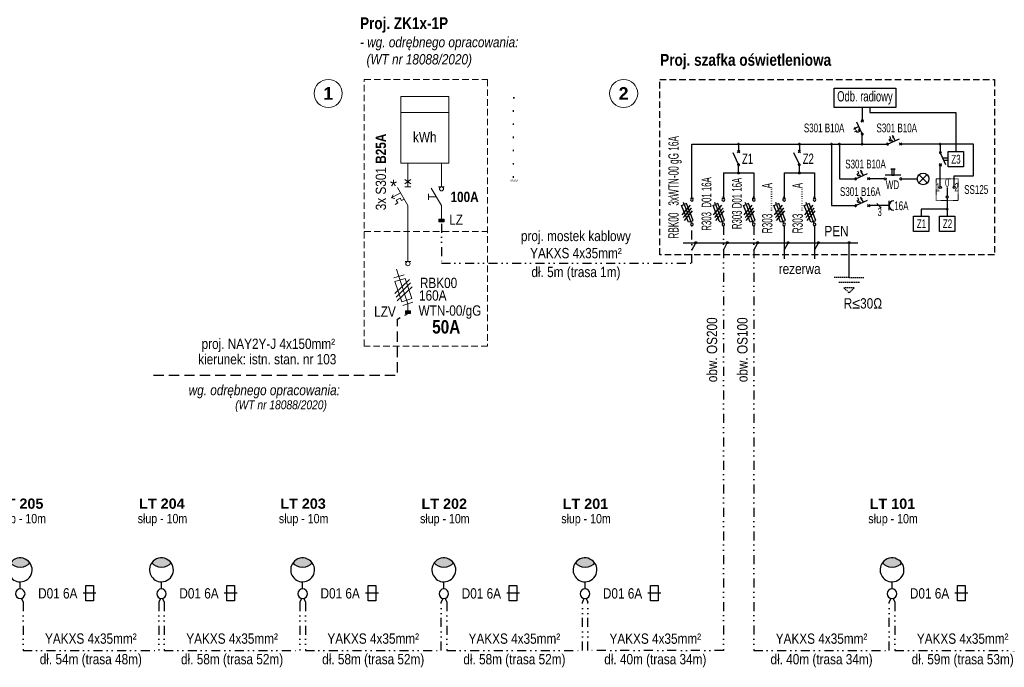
# Model space of a CAD drawing. Header units: metres. Extents: x 6498236 to 6498863, y 5963057 to 5963305.
# Tile 3 of 4: x 6498435 to 6498626, y 5963179 to 5963305. Entities that reach past the tile are written whole.
import ezdxf
from ezdxf.entities.mleader import LeaderData, LeaderLine
from ezdxf.enums import TextEntityAlignment as Align
from ezdxf.math import Vec2, Vec3

# ---------------------------------------------------------------- set-up
doc = ezdxf.new("R2010")
doc.units = ezdxf.units.M
doc.header["$MEASUREMENT"] = 0
doc.set_wipeout_variables(frame=1)
for name, pattern in [('DASHED', [19.05, 12.7, -6.35]), ('DIVIDE', [1.25, 0.5, -0.25, 0, -0.25, 0, -0.25]), ('HIDDEN', [0.375, 0.25, -0.125]), ('WRU', [1.5, 1, -0.5])]:
    doc.linetypes.add(name, pattern=pattern)
doc.layers.get('0').update_dxf_attribs({"color": 8, "linetype": 'CONTINUOUS', "lineweight": 13})
for name, color, linetype, lineweight in [('E_proj_opisy', 7, 'CONTINUOUS', 9), ('E_proj_ośw_latarnia 8650_obw. 100', 1, 'CONTINUOUS', 30), ('E_proj_ośw_latarnia 8650_obw. 200', 1, 'CONTINUOUS', 30), ('E_proj_urządzenia_obw. 100', 104, 'CONTINUOUS', 25), ('E_proj_urządzenia_obw. 200', 1, 'CONTINUOUS', 25), ('E_proj_urządzenia_wg. odr. oprac.', 104, 'CONTINUOUS', 20)]:
    doc.layers.add(name, color=color, linetype=linetype, lineweight=lineweight)
doc.styles.add('Andy', font='arial.ttf', dxfattribs={"height": 2})
doc.styles.add('Andy 14', font='arial.ttf', dxfattribs={"height": 2.8})
doc.styles.add('Andy B', font='arialbd.ttf', dxfattribs={"height": 1.8})
doc.styles.add('Narrow', font='ARIALN.TTF', dxfattribs={"height": 2})
doc.styles.add('Narrow B', font='ARIALNB.TTF', dxfattribs={"height": 2})
doc.styles.get("Standard").update_dxf_attribs({"font": 'simplex.shx'})

# ---------------------------------------------------------------- blocks, each defined once
blk = doc.blocks.new('oprawa drogi')
at = {"linetype": 'Continuous'}
blk.add_hatch(color=256, dxfattribs=at).paths.add_polyline_path([(1.86, 6.03, -0.499961), (-1.86, 6.03, -0.500018)])
for points in [[(0, 0.93, -1), (0, -0.93, -1), (0, 0.93), (0, 2.32, -1.618034), (1.86, 6.03, -0.618034), (0, 2.32)], [(-1.86, 6.03, 0.499961), (1.86, 6.03)]]:
    blk.add_lwpolyline(points, format="xyb", dxfattribs=at)
blk = doc.blocks.new('*U14')
at = {"lineweight": 0}
blk.add_wipeout([(-0.52, 1.93), (-0.62, 1.9), (-0.73, 1.86), (-0.81, 1.82), (-0.99, 1.73), (-1.12, 1.65), (-1.25, 1.56), (-1.38, 1.44), (-1.5, 1.32), (-1.61, 1.18), (-1.74, 0.97), (-1.83, 0.8), (-1.9, 0.63), (-1.94, 0.46), (-1.98, 0.24), (-2, 0), (-1.99, -0.21), (-1.92, -0.56), (-1.81, -0.85), (-1.66, -1.11), (-1.47, -1.36), (-1.28, -1.53), (-1.07, -1.68), (-0.85, -1.81), (-0.52, -1.93), (-0.3, -1.97), (0, -2), (0.32, -1.97), (0.68, -1.88), (0.97, -1.75), (1.23, -1.57), (1.41, -1.41), (1.61, -1.18), (1.81, -0.85), (1.93, -0.51), (1.99, -0.19), (1.99, 0.16), (1.92, 0.54), (1.86, 0.73), (1.74, 0.98), (1.57, 1.24), (1.35, 1.47), (1.15, 1.63), (0.91, 1.78), (0.68, 1.88), (0.42, 1.95), (0.32, 1.97), (0.19, 1.99), (0.09, 1.99), (-0.06, 2), (-0.17, 1.99), (-0.27, 1.98), (-0.32, 1.97)], dxfattribs=at)
at = {"linetype": 'Continuous'}
blk.add_circle((0, 0), 2, dxfattribs=at)
at = {"layer": 'E_proj_opisy', "style": 'Andy B'}
blk.add_attdef('NR', text='', height=1.8, dxfattribs=at).set_placement((0, 0), align=Align.MIDDLE_CENTER)

msp = doc.modelspace()

# ---------------------------------------------------------------- hatches: boundary and pattern name
at = {"layer": 'E_proj_urządzenia_wg. odr. oprac.'}
h = msp.add_hatch(color=256, dxfattribs=at)
h.dxf.hatch_style = 1
h.paths.add_polyline_path([(6498517.47, 5963265.96), (6498516.98, 5963265.96), (6498516.98, 5963265.47), (6498517.47, 5963265.47)])
h.paths.add_polyline_path([(6498516.98, 5963265.96), (6498516.49, 5963265.96), (6498516.49, 5963265.47), (6498516.98, 5963265.47)])
h = msp.add_hatch(color=256, dxfattribs=at)
h.dxf.hatch_style = 1
h.paths.add_polyline_path([(6498510.94, 5963248.13), (6498510.45, 5963248.13), (6498510.45, 5963247.64), (6498510.94, 5963247.64)])
h.paths.add_polyline_path([(6498510.45, 5963248.13), (6498509.95, 5963248.13), (6498509.95, 5963247.64), (6498510.45, 5963247.64)])

# ---------------------------------------------------------------- linework, layer by layer
at = {"layer": 'E_proj_urządzenia_obw. 100', "linetype": 'Continuous'}
for p, q in [((6498563.79, 5963266.86), (6498565.4, 5963268.72)), ((6498575.83, 5963266.86), (6498577.44, 5963268.72)), ((6498581.74, 5963266.86), (6498583.34, 5963268.72)), ((6498587.64, 5963266.85), (6498589.25, 5963268.72)), ((6498564.23, 5963265.75), (6498565.83, 5963267.61)), ((6498576.26, 5963265.75), (6498577.87, 5963267.61)), ((6498582.17, 5963265.75), (6498583.78, 5963267.61)), ((6498588.08, 5963265.74), (6498589.68, 5963267.61)), ((6498596.27, 5963254.66), (6498596.27, 5963261.41))]:
    msp.add_line(p, q, dxfattribs=at)
at = {"layer": 'E_proj_urządzenia_obw. 100', "linetype": 'HIDDEN'}
for p, q in [((6498596.27, 5963254.66), (6498593.27, 5963254.66)), ((6498598.27, 5963253.66), (6498594.27, 5963253.66)), ((6498596.27, 5963254.66), (6498599.27, 5963254.66)), ((6498595.27, 5963252.66), (6498596.27, 5963251.66)), ((6498597.27, 5963252.66), (6498595.27, 5963252.66)), ((6498596.27, 5963251.66), (6498597.27, 5963252.66))]:
    msp.add_line(p, q, dxfattribs=at)
at = {"layer": 'E_proj_urządzenia_obw. 100', "linetype": 'DIVIDE', "lineweight": 30, "ltscale": 3.5}
msp.add_line((6498604.41, 5963192.21), (6498604.09, 5963191.45), dxfattribs=at)
at = {"layer": 'E_proj_urządzenia_obw. 100', "linetype": 'Continuous', "ltscale": 0.1}
msp.add_line((6498619.34, 5963193.23), (6498616.84, 5963193.23), dxfattribs=at)
at = {"layer": 'E_proj_urządzenia_obw. 100', "linetype": 'DASHED', "ltscale": 0.1}
msp.add_lwpolyline([(6498559.43, 5963293.14), (6498624.53, 5963293.14), (6498624.53, 5963259.05), (6498559.43, 5963259.05)], close=True, dxfattribs=at)
at = {"layer": 'E_proj_urządzenia_obw. 100', "linetype": 'Continuous'}
msp.add_lwpolyline([(6498593.34, 5963291.5), (6498605.34, 5963291.5), (6498605.34, 5963287.74), (6498593.34, 5963287.74)], close=True, dxfattribs=at)
at = {"layer": 'E_proj_urządzenia_obw. 100', "flags": 128}
for points in [[(6498598.82, 5963287.74), (6498598.82, 5963285.09), (6498599.04, 5963285.3), (6498598.6, 5963284.88), (6498598.82, 5963285.09), (6498598.6, 5963285.3), (6498599.04, 5963284.88)], [(6498598.14, 5963284.04), (6498597.53, 5963283.7), (6498597.47, 5963283.79), (6498597.16, 5963283.49), (6498597.58, 5963283.59), (6498597.53, 5963283.69)], [(6498598.37, 5963283.54), (6498598.07, 5963283.37), (6498598.27, 5963283.02), (6498597.9, 5963282.83), (6498597.71, 5963283.18), (6498597.31, 5963282.97)], [(6498604.75, 5963281.04), (6498604.57, 5963281.34), (6498604.23, 5963281.14), (6498604.04, 5963281.5), (6498604.39, 5963281.69), (6498604.17, 5963282.09)], [(6498605.25, 5963281.26), (6498604.9, 5963281.88), (6498604.99, 5963281.93), (6498604.7, 5963282.24), (6498604.79, 5963281.82), (6498604.89, 5963281.88)], [(6498574.77, 5963280.58), (6498574.77, 5963279.13), (6498574.99, 5963279.34), (6498574.55, 5963278.92), (6498574.77, 5963279.13), (6498574.55, 5963279.34), (6498574.99, 5963278.92)], [(6498586.59, 5963280.58), (6498586.59, 5963279.13), (6498586.81, 5963279.34), (6498586.38, 5963278.92), (6498586.59, 5963279.13), (6498586.38, 5963279.34), (6498586.81, 5963278.92)], [(6498614.01, 5963272.37), (6498614.01, 5963276.56), (6498613.8, 5963276.35), (6498614.23, 5963276.77), (6498614.01, 5963276.56), (6498614.23, 5963276.35), (6498613.8, 5963276.77)], [(6498615.55, 5963277.87), (6498614.47, 5963277.87)], [(6498615.55, 5963277.39), (6498614.69, 5963277.39)], [(6498571.82, 5963274.97), (6498571.82, 5963270.04)], [(6498571.82, 5963274.97), (6498577.72, 5963274.97)], [(6498577.74, 5963274.97), (6498577.74, 5963270.04)], [(6498583.64, 5963274.97), (6498583.64, 5963270.04)], [(6498583.64, 5963274.97), (6498589.55, 5963274.97)], [(6498589.55, 5963274.97), (6498589.55, 5963270.04)], [(6498598.55, 5963274.28), (6498598.37, 5963274.58), (6498598.02, 5963274.38), (6498597.84, 5963274.74), (6498598.19, 5963274.93), (6498597.97, 5963275.34)], [(6498599.04, 5963274.51), (6498598.7, 5963275.12), (6498598.79, 5963275.18), (6498598.5, 5963275.49), (6498598.59, 5963275.07), (6498598.69, 5963275.12)], [(6498606.32, 5963274.54), (6498605.05, 5963274.54), (6498605.05, 5963275.7), (6498605.21, 5963275.7), (6498604.39, 5963275.7), (6498604.58, 5963275.7), (6498604.58, 5963274.54), (6498605.05, 5963274.54), (6498603.31, 5963274.54)], [(6498611.46, 5963274.65), (6498609.86, 5963273.03)], [(6498609.87, 5963274.63), (6498611.49, 5963273.02)], [(6498615.35, 5963272.13), (6498615.35, 5963270.5)], [(6498598.55, 5963269.08), (6498598.37, 5963269.38), (6498598.02, 5963269.18), (6498597.84, 5963269.54), (6498598.19, 5963269.73), (6498597.97, 5963270.14)], [(6498599.04, 5963269.31), (6498598.7, 5963269.92), (6498598.79, 5963269.97), (6498598.5, 5963270.28), (6498598.59, 5963269.87), (6498598.69, 5963269.92)], [(6498604.02, 5963268.63), (6498600.09, 5963268.63), (6498600.3, 5963268.41), (6498599.88, 5963268.84), (6498600.09, 5963268.63), (6498600.3, 5963268.84), (6498599.88, 5963268.41)], [(6498601.64, 5963269.05), (6498602.5, 5963268.19)], [(6498604.02, 5963269.55), (6498604.02, 5963267.71)], [(6498615.35, 5963270.09), (6498615.35, 5963266.6)], [(6498615.35, 5963267.92), (6498610.31, 5963267.92), (6498610.31, 5963266.6)], [(6498583.63, 5963264.58), (6498583.63, 5963258.25)], [(6498589.54, 5963264.58), (6498589.54, 5963258.25)], [(6498565.69, 5963259.95), (6498566.46, 5963261.41)], [(6498577.73, 5963259.95), (6498578.49, 5963261.41)], [(6498583.63, 5963259.95), (6498584.4, 5963261.41)], [(6498589.54, 5963259.95), (6498590.3, 5963261.41)]]:
    msp.add_lwpolyline(points, dxfattribs=at)
at = {"layer": 'E_proj_urządzenia_obw. 100', "linetype": 'Continuous', "flags": 128}
for points in [[(6498600.3, 5963287.74), (6498600.3, 5963286.73), (6498617.03, 5963286.73), (6498617.03, 5963279.13)], [(6498616.7, 5963272.38), (6498616.7, 5963274.39), (6498620.47, 5963274.39), (6498620.47, 5963280.58), (6498608.78, 5963280.58), (6498606.3, 5963280.58), (6498606.5, 5963280.37), (6498606.09, 5963280.8), (6498606.3, 5963280.58), (6498606.5, 5963280.8), (6498606.09, 5963280.37)], [(6498563.97, 5963261.41), (6498597.98, 5963261.41)]]:
    msp.add_lwpolyline(points, dxfattribs=at)
at = {"layer": 'E_proj_urządzenia_obw. 100', "flags": 128}
for points in [[(6498598.82, 5963280.7), (6498598.82, 5963282.38, -0.806869), (6498598.75, 5963282.7, 0.805841), (6498598.82, 5963282.38, 1.239359), (6498598.75, 5963282.7), (6498597.77, 5963284.86)], [(6498613.99, 5963280.47), (6498613.99, 5963279.1, -0.806869), (6498614.05, 5963278.78, 0.805841), (6498613.99, 5963279.1, 1.239359), (6498614.05, 5963278.78), (6498615.04, 5963276.62)], [(6498574.77, 5963274.97), (6498574.77, 5963276.42, -0.806869), (6498574.7, 5963276.74, 0.805841), (6498574.77, 5963276.42, 1.239359), (6498574.7, 5963276.74), (6498573.72, 5963278.9)], [(6498586.59, 5963274.97), (6498586.59, 5963276.42, -0.806869), (6498586.53, 5963276.74, 0.805841), (6498586.59, 5963276.42, 1.239359), (6498586.53, 5963276.74), (6498585.54, 5963278.9)], [(6498603.11, 5963273.83, -0.939266), (6498603.49, 5963273.87, -1.039165), (6498603.11, 5963273.83), (6498600.09, 5963273.83), (6498600.3, 5963273.61), (6498599.88, 5963274.04), (6498600.09, 5963273.83), (6498600.3, 5963274.04), (6498599.88, 5963273.61)], [(6498606.52, 5963273.83, 0.939266), (6498606.13, 5963273.87, 1.039165), (6498606.52, 5963273.83), (6498609.52, 5963273.83)], [(6498565.7, 5963270.04, 1.04088), (6498565.7, 5963269.51, 0.960726), (6498565.7, 5963270.04), (6498565.4, 5963270.04), (6498565.98, 5963270.04), (6498565.7, 5963270.04), (6498565.7, 5963270.43)], [(6498571.82, 5963270.04, 1.04088), (6498571.82, 5963269.51, 0.960726), (6498571.82, 5963270.04), (6498571.52, 5963270.04), (6498572.09, 5963270.04), (6498571.82, 5963270.04), (6498571.82, 5963270.43)], [(6498577.74, 5963270.04, 1.04088), (6498577.74, 5963269.51, 0.960726), (6498577.74, 5963270.04), (6498577.44, 5963270.04), (6498578.01, 5963270.04), (6498577.74, 5963270.04), (6498577.74, 5963270.43)], [(6498583.64, 5963270.04, 1.04088), (6498583.64, 5963269.51, 0.960726), (6498583.64, 5963270.04), (6498583.35, 5963270.04), (6498583.92, 5963270.04), (6498583.64, 5963270.04), (6498583.64, 5963270.43)], [(6498589.55, 5963270.04, 1.04088), (6498589.55, 5963269.51, 0.960726), (6498589.55, 5963270.04), (6498589.25, 5963270.04), (6498589.82, 5963270.04), (6498589.55, 5963270.04), (6498589.55, 5963270.43)], [(6498604.95, 5963269.55, 0.992658), (6498604.95, 5963267.71)]]:
    msp.add_lwpolyline(points, format="xyb", dxfattribs=at)
at = {"layer": 'E_proj_urządzenia_obw. 100', "linetype": 'Continuous', "flags": 128}
for points in [[(6498565.7, 5963270.04), (6498565.7, 5963280.58), (6498603.58, 5963280.58, -0.806869), (6498603.9, 5963280.65, 0.805841), (6498603.58, 5963280.58, 1.239359), (6498603.9, 5963280.65), (6498606.06, 5963281.64)], [(6498592.85, 5963280.58), (6498592.85, 5963268.62), (6498597.38, 5963268.63, -0.806869), (6498597.7, 5963268.69, 0.805841), (6498597.38, 5963268.63, 1.239359), (6498597.7, 5963268.69), (6498599.86, 5963269.68)], [(6498594.37, 5963280.58), (6498594.37, 5963273.83), (6498597.38, 5963273.83, -0.806869), (6498597.7, 5963273.89, 0.805841), (6498597.38, 5963273.83, 1.239359), (6498597.7, 5963273.89), (6498599.86, 5963274.88)], [(6498565.69, 5963264.58), (6498565.69, 5963264.7, 1.13529), (6498565.6, 5963265.22, 0.769504), (6498565.69, 5963264.7, 1.13529), (6498565.6, 5963265.22), (6498565.47, 5963265.56), (6498565.93, 5963265.74), (6498564.64, 5963269.04), (6498564.18, 5963268.86), (6498565.47, 5963265.56), (6498565, 5963265.38), (6498564.44, 5963266.78), (6498565.62, 5963268.15), (6498564.02, 5963266.28), (6498564.44, 5963266.78), (6498563.69, 5963268.67), (6498564.18, 5963268.86), (6498564.05, 5963269.2)], [(6498577.73, 5963264.58), (6498577.73, 5963264.7, 1.13529), (6498577.63, 5963265.22, 0.769504), (6498577.73, 5963264.7, 1.13529), (6498577.63, 5963265.22), (6498577.5, 5963265.56), (6498577.97, 5963265.74), (6498576.68, 5963269.04), (6498576.22, 5963268.86), (6498577.5, 5963265.56), (6498577.04, 5963265.38), (6498576.48, 5963266.78), (6498577.66, 5963268.15), (6498576.05, 5963266.28), (6498576.48, 5963266.78), (6498575.72, 5963268.67), (6498576.22, 5963268.86), (6498576.08, 5963269.2)], [(6498583.63, 5963264.58), (6498583.63, 5963264.7, 1.13529), (6498583.54, 5963265.22, 0.769504), (6498583.63, 5963264.7, 1.13529), (6498583.54, 5963265.22), (6498583.41, 5963265.56), (6498583.87, 5963265.74), (6498582.58, 5963269.04), (6498582.12, 5963268.86), (6498583.41, 5963265.56), (6498582.94, 5963265.38), (6498582.38, 5963266.78), (6498583.57, 5963268.15), (6498581.96, 5963266.28), (6498582.38, 5963266.78), (6498581.63, 5963268.67), (6498582.12, 5963268.86), (6498581.99, 5963269.2)], [(6498589.54, 5963264.58), (6498589.54, 5963264.7, 1.13529), (6498589.44, 5963265.22, 0.769504), (6498589.54, 5963264.7, 1.13529), (6498589.44, 5963265.22), (6498589.31, 5963265.56), (6498589.78, 5963265.74), (6498588.49, 5963269.04), (6498588.03, 5963268.86), (6498589.31, 5963265.56), (6498588.85, 5963265.38), (6498588.29, 5963266.78), (6498589.47, 5963268.15), (6498587.86, 5963266.28), (6498588.29, 5963266.78), (6498587.53, 5963268.67), (6498588.03, 5963268.86), (6498587.89, 5963269.2)]]:
    msp.add_lwpolyline(points, format="xyb", dxfattribs=at)
at = {"layer": 'E_proj_urządzenia_obw. 100'}
for points in [[(6498615.55, 5963279.13), (6498618.53, 5963279.13), (6498618.53, 5963276.15), (6498615.55, 5963276.15)], [(6498608.81, 5963266.6), (6498611.79, 5963266.6), (6498611.79, 5963263.62), (6498608.81, 5963263.62)], [(6498613.87, 5963266.6), (6498616.84, 5963266.6), (6498616.84, 5963263.62), (6498613.87, 5963263.62)]]:
    msp.add_lwpolyline(points, close=True, dxfattribs=at)
at = {"layer": 'E_proj_urządzenia_obw. 100', "linetype": 'HIDDEN', "lineweight": 9, "ltscale": 0.1}
msp.add_lwpolyline([(6498613.22, 5963273.85), (6498617.48, 5963273.85), (6498617.48, 5963269.59), (6498613.22, 5963269.59)], close=True, dxfattribs=at)
at = {"layer": 'E_proj_urządzenia_obw. 100', "linetype": 'DIVIDE', "lineweight": 30, "ltscale": 3.5}
for points in [[(6498516.98, 5963265.1), (6498516.98, 5963257.43), (6498565.69, 5963257.43), (6498565.69, 5963264.7)], [(6498577.73, 5963264.7), (6498577.73, 5963182.08), (6498604.09, 5963182.08), (6498604.09, 5963191.45)], [(6498604.85, 5963192.22), (6498605.17, 5963191.46)], [(6498605.17, 5963191.46), (6498605.17, 5963182.08), (6498631.56, 5963182.08), (6498631.56, 5963191.45)]]:
    msp.add_lwpolyline(points, dxfattribs=at)
at = {"layer": 'E_proj_urządzenia_obw. 100', "linetype": 'Continuous', "ltscale": 0.1}
msp.add_lwpolyline([(6498618.84, 5963191.73), (6498617.34, 5963191.73), (6498617.34, 5963194.73), (6498618.84, 5963194.73)], close=True, dxfattribs=at)
at = {"layer": 'E_proj_urządzenia_obw. 100', "lineweight": 40}
for centre in [(6498574.77, 5963280.58), (6498586.59, 5963280.58), (6498592.85, 5963280.58), (6498594.37, 5963280.58), (6498598.82, 5963280.58), (6498613.99, 5963280.58), (6498574.77, 5963274.97), (6498586.59, 5963274.97), (6498615.35, 5963267.92), (6498566.46, 5963261.41), (6498578.49, 5963261.41), (6498584.4, 5963261.41), (6498590.3, 5963261.41), (6498596.27, 5963261.41)]:
    msp.add_circle(centre, 0.112, dxfattribs=at)
at = {"layer": 'E_proj_urządzenia_obw. 100'}
for centre, radius in [((6498610.66, 5963273.82), 1.14), ((6498614.01, 5963272.17), 0.202), ((6498616.69, 5963272.18), 0.202), ((6498615.35, 5963270.3), 0.202)]:
    msp.add_circle(centre, radius, dxfattribs=at)
at = {"layer": 'E_proj_urządzenia_obw. 200', "linetype": 'Continuous'}
for p, q in [((6498569.91, 5963266.86), (6498571.52, 5963268.73)), ((6498570.34, 5963265.75), (6498571.95, 5963267.62))]:
    msp.add_line(p, q, dxfattribs=at)
at = {"layer": 'E_proj_urządzenia_obw. 200', "linetype": 'Continuous', "ltscale": 0.1}
for p, q in [((6498449.77, 5963193.24), (6498447.27, 5963193.24)), ((6498477.23, 5963193.23), (6498474.73, 5963193.23)), ((6498504.7, 5963193.24), (6498502.2, 5963193.24)), ((6498532.16, 5963193.23), (6498529.66, 5963193.23)), ((6498559.63, 5963193.23), (6498557.13, 5963193.23))]:
    msp.add_line(p, q, dxfattribs=at)
at = {"layer": 'E_proj_urządzenia_obw. 200', "linetype": 'DIVIDE', "lineweight": 30, "ltscale": 3.5}
for p, q in [((6498462.3, 5963192.22), (6498461.98, 5963191.46)), ((6498489.76, 5963192.22), (6498489.45, 5963191.46)), ((6498517.23, 5963192.21), (6498516.91, 5963191.45)), ((6498544.69, 5963192.21), (6498544.38, 5963191.45))]:
    msp.add_line(p, q, dxfattribs=at)
at = {"layer": 'E_proj_urządzenia_obw. 200', "linetype": 'Continuous', "flags": 128}
msp.add_lwpolyline([(6498571.81, 5963264.58), (6498571.81, 5963264.7, 1.13529), (6498571.72, 5963265.22, 0.769504), (6498571.81, 5963264.7, 1.13529), (6498571.72, 5963265.22), (6498571.58, 5963265.56), (6498572.05, 5963265.74), (6498570.76, 5963269.04), (6498570.3, 5963268.86), (6498571.58, 5963265.56), (6498571.12, 5963265.38), (6498570.56, 5963266.78), (6498571.74, 5963268.15), (6498570.14, 5963266.28), (6498570.56, 5963266.78), (6498569.81, 5963268.67), (6498570.3, 5963268.86), (6498570.17, 5963269.2)], format="xyb", dxfattribs=at)
at = {"layer": 'E_proj_urządzenia_obw. 200', "linetype": 'DIVIDE', "lineweight": 30, "ltscale": 3.5}
for points in [[(6498571.81, 5963264.7), (6498571.81, 5963182.08), (6498545.45, 5963182.08), (6498545.45, 5963191.46)], [(6498435.28, 5963192.22), (6498435.59, 5963191.47)], [(6498462.74, 5963192.22), (6498463.06, 5963191.47)], [(6498490.21, 5963192.22), (6498490.52, 5963191.47)], [(6498517.67, 5963192.22), (6498517.99, 5963191.46)], [(6498545.14, 5963192.22), (6498545.45, 5963191.46)], [(6498435.59, 5963191.47), (6498435.59, 5963182.09), (6498461.98, 5963182.09)], [(6498461.98, 5963191.46), (6498461.98, 5963182.09)], [(6498463.06, 5963191.47), (6498463.06, 5963182.09), (6498489.45, 5963182.09)], [(6498489.45, 5963191.46), (6498489.45, 5963182.09)], [(6498490.52, 5963191.47), (6498490.52, 5963182.09), (6498516.91, 5963182.09)], [(6498516.91, 5963182.09), (6498516.91, 5963191.45)], [(6498517.99, 5963191.46), (6498517.99, 5963182.08), (6498544.38, 5963182.08), (6498544.38, 5963191.45)]]:
    msp.add_lwpolyline(points, dxfattribs=at)
at = {"layer": 'E_proj_urządzenia_obw. 200', "flags": 128}
msp.add_lwpolyline([(6498571.81, 5963259.95), (6498572.58, 5963261.41)], dxfattribs=at)
at = {"layer": 'E_proj_urządzenia_obw. 200', "linetype": 'Continuous', "ltscale": 0.1}
for points in [[(6498449.27, 5963191.74), (6498447.77, 5963191.74), (6498447.77, 5963194.74), (6498449.27, 5963194.74)], [(6498476.73, 5963191.73), (6498475.23, 5963191.73), (6498475.23, 5963194.73), (6498476.73, 5963194.73)], [(6498504.2, 5963191.74), (6498502.7, 5963191.74), (6498502.7, 5963194.74), (6498504.2, 5963194.74)], [(6498531.66, 5963191.73), (6498530.16, 5963191.73), (6498530.16, 5963194.73), (6498531.66, 5963194.73)], [(6498559.13, 5963191.73), (6498557.63, 5963191.73), (6498557.63, 5963194.73), (6498559.13, 5963194.73)]]:
    msp.add_lwpolyline(points, close=True, dxfattribs=at)
at = {"layer": 'E_proj_urządzenia_obw. 200', "lineweight": 40}
msp.add_circle((6498572.58, 5963261.41), 0.112, dxfattribs=at)
at = {"layer": 'E_proj_urządzenia_wg. odr. oprac.', "linetype": 'DASHED', "ltscale": 0.1}
msp.add_lwpolyline([(6498501.96, 5963293.14), (6498525.96, 5963293.14), (6498525.96, 5963241.3), (6498501.96, 5963241.3)], close=True, dxfattribs=at)
at = {"layer": 'E_proj_urządzenia_wg. odr. oprac.'}
for points in [[(6498509.04, 5963289.82), (6498518.39, 5963289.82), (6498518.39, 5963276.88), (6498509.04, 5963276.88)], [(6498516.49, 5963265.96), (6498517.47, 5963265.96), (6498517.47, 5963265.47), (6498516.49, 5963265.47)], [(6498509.95, 5963248.13), (6498510.94, 5963248.13), (6498510.94, 5963247.64), (6498509.95, 5963247.64)]]:
    msp.add_lwpolyline(points, close=True, dxfattribs=at)
at = {"layer": 'E_proj_urządzenia_wg. odr. oprac.', "flags": 128}
for points in [[(6498509.04, 5963286.77), (6498518.39, 5963286.77)], [(6498510.45, 5963276.88), (6498510.45, 5963272.27)], [(6498516.98, 5963276.88), (6498516.98, 5963272.27)], [(6498509.87, 5963273.71), (6498511.02, 5963272.84)], [(6498511.02, 5963273.71), (6498509.87, 5963272.84)], [(6498509.01, 5963271.11), (6498507.28, 5963270.12)], [(6498507.55, 5963270.71), (6498507.28, 5963270.12), (6498507.92, 5963270.04)], [(6498508.43, 5963272.13), (6498510.45, 5963268.63)], [(6498511.02, 5963272.27), (6498509.87, 5963272.27)], [(6498514.45, 5963270.93), (6498514.45, 5963269.74)], [(6498514.97, 5963272.04), (6498516.98, 5963268.63), (6498516.98, 5963265.96)], [(6498509.73, 5963269.88), (6498509.23, 5963269.59), (6498508.94, 5963270.09), (6498508.19, 5963269.66), (6498508.48, 5963269.16), (6498507.98, 5963268.87)], [(6498510.45, 5963268.63), (6498510.44, 5963257.76)], [(6498514.45, 5963270.34), (6498515.98, 5963270.34)], [(6498508.22, 5963256.25), (6498508.67, 5963254.83), (6498509.7, 5963255.14), (6498507.7, 5963254.55)], [(6498507.92, 5963253.88), (6498509.93, 5963254.47), (6498511.19, 5963250.54), (6498509.25, 5963249.89), (6498507.92, 5963253.88)], [(6498510.74, 5963254.25), (6498507.92, 5963251.5)], [(6498510.97, 5963253.58), (6498508.15, 5963250.84)], [(6498510.45, 5963249.54), (6498508.67, 5963254.83)], [(6498511.26, 5963252.84), (6498508.37, 5963250.09)], [(6498509.48, 5963249.2), (6498511.41, 5963249.87)], [(6498510.45, 5963247.64), (6498510.45, 5963249.54)]]:
    msp.add_lwpolyline(points, dxfattribs=at)
at = {"layer": 'E_proj_urządzenia_wg. odr. oprac.'}
for points in [[(6498516.43, 5963272.27), (6498517.53, 5963272.27)], [(6498509.9, 5963257.76), (6498511, 5963257.76)]]:
    msp.add_lwpolyline(points, dxfattribs=at)
at = {"layer": 'E_proj_urządzenia_wg. odr. oprac.', "linetype": 'DASHED', "ltscale": 0.1}
msp.add_lwpolyline([(6498501.96, 5963263.61), (6498525.96, 5963263.61)], dxfattribs=at)
at = {"layer": 'E_proj_urządzenia_wg. odr. oprac.', "color": 104, "linetype": 'WRU', "lineweight": 30, "ltscale": 2, "flags": 128}
msp.add_lwpolyline([(6498460.96, 5963235.61), (6498508.42, 5963235.61), (6498508.42, 5963246.55), (6498510.45, 5963247.64)], dxfattribs=at)
at = {"layer": 'E_proj_urządzenia_wg. odr. oprac.'}
for centre, radius in [((6498516.98, 5963271.88), 0.389), ((6498510.45, 5963257.34), 0.419)]:
    msp.add_circle(centre, radius, dxfattribs=at)

# ---------------------------------------------------------------- block references
at = {"layer": 'E_proj_ośw_latarnia 8650_obw. 100', "xscale": -1}
msp.add_blockref('oprawa drogi', (6498604.62, 5963193.12), dxfattribs=at)
at = {"layer": 'E_proj_ośw_latarnia 8650_obw. 200', "xscale": -1}
for p in [(6498435.04, 5963193.12), (6498462.51, 5963193.12), (6498489.97, 5963193.12), (6498517.44, 5963193.12), (6498544.9, 5963193.12)]:
    msp.add_blockref('oprawa drogi', p, dxfattribs=at)

# ---------------------------------------------------------------- texts
at = {"layer": 'E_proj_urządzenia_obw. 100', "linetype": 'Continuous', "style": 'Narrow'}
msp.add_text('PEN', height=2, dxfattribs=at).set_placement((6498591.47, 5963262.66))
at = {"layer": 'E_proj_urządzenia_obw. 100', "color": 7, "insert": (6498559.53, 5963298.13), "char_height": 2.3, "width": 48.9208, "attachment_point": 1, "line_spacing_factor": 0.9, "style": 'Andy'}
msp.add_mtext('{\\fArial Narrow|b1|i0|c238|p34;\\C256;Proj. szafka oświetleniowa}', dxfattribs=at)
at = {"layer": 'E_proj_urządzenia_obw. 100', "attachment_point": 5, "style": 'Narrow'}
for s, insert, char_height, width in [('{\\W0.80000x;Odb. radiowy}', (6498599.35, 5963289.59), 2, 14.412), ('{\\W0.80000x;S301 B10A}', (6498591.41, 5963283.72), 1.7, 14.412), ('{\\W0.80000x;S301 B10A}', (6498605.54, 5963283.72), 1.7, 14.412), ('{\\W0.80000x;Z1}', (6498576.51, 5963277.74), 2, 14.412), ('{\\W0.80000x;Z2}', (6498588.33, 5963277.74), 2, 14.412), ('{\\W0.80000x;Z3}', (6498617.05, 5963277.64), 1.7, 14.412), ('{\\W0.80000x;S301 B10A}', (6498599.46, 5963276.7), 1.7, 14.412), ('{\\W0.80000x;WD}', (6498604.71, 5963272.68), 1.7, 14.412), ('{\\W0.80000x;1}', (6498613.53, 5963272.18), 1.6, 14.412), ('{\\W0.80000x;0}', (6498615.34, 5963273.09), 1.6, 14.412), ('{\\W0.80000x;2}', (6498617.17, 5963272.18), 1.6, 14.412), ('{\\W0.80000x;SS125}', (6498620.99, 5963271.74), 1.7, 14.412), ('{\\W0.80000x;S301 B16A}', (6498598.44, 5963271.33), 1.7, 14.412), ('{\\W0.80000x;16A}', (6498606.44, 5963268.58), 1.7, 14.412), ('{\\H0.86956x;proj. mostek kablowy\\PYAKXS 4x35mm²}\\P{\\H0.08696x;\\P\\H9.99999x;dł. 5m (trasa 1m)}', (6498543.13, 5963258.92), 2.3, 22.467), ('{\\W0.80000x;3}', (6498602.22, 5963267.39), 1.6, 14.412), ('{\\W0.80000x;Z1}', (6498610.35, 5963265.1), 1.7, 14.412), ('{\\W0.80000x;Z2}', (6498615.41, 5963265.1), 1.7, 14.412)]:
    msp.add_mtext(s, dxfattribs=dict(at, insert=insert, char_height=char_height, width=width))
at = {"layer": 'E_proj_urządzenia_obw. 100', "attachment_point": 4, "rotation": 90, "style": 'Narrow'}
for s, insert, char_height, width in [('{\\W0.70000x;RBK00   3xWTN-00 gG 16A}', (6498562.41, 5963262.2), 2, 19.9731), ('{\\fArial Narrow|b0|i0|c0|p34;\\W5.06958; }{\\W0.70000x;R303 D01 16A}', (6498574.46, 5963260.97), 1.9, 14.412), ('{\\fArial Narrow|b0|i0|c0|p34;\\W5.02357; }{\\W0.70000x;R303 ..........A}', (6498580.36, 5963260.03), 2, 14.412), ('{\\fArial Narrow|b0|i0|c0|p34;\\W5.02357; }{\\W0.70000x;R303 ..........A}', (6498586.27, 5963260.03), 2, 14.412)]:
    msp.add_mtext(s, dxfattribs=dict(at, insert=insert, char_height=char_height, width=width))
at = {"layer": 'E_proj_urządzenia_obw. 100', "char_height": 2, "style": 'Narrow'}
for s, insert, attachment_point, line_spacing_factor in [('rezerwa', (6498586.65, 5963256.31), 5, 1.3), ('R≤30Ω', (6498602.7, 5963249.59), 6, 1.3), ('YAKXS 4x35mm²\\Pdł. 40m (trasa 34m)', (6498590.91, 5963182.08), 5, 1.2), ('YAKXS 4x35mm²\\Pdł. 59m (trasa 53m)', (6498618.36, 5963182.08), 5, 1.2)]:
    msp.add_mtext(s, dxfattribs=dict(at, insert=insert, attachment_point=attachment_point, line_spacing_factor=line_spacing_factor))
at = {"layer": 'E_proj_urządzenia_obw. 100', "insert": (6498575.52, 5963240.58), "char_height": 2, "attachment_point": 5, "rotation": 90, "line_spacing_factor": 1.3, "style": 'Narrow'}
msp.add_mtext('obw. OS100', dxfattribs=at)
at = {"layer": 'E_proj_urządzenia_obw. 100', "insert": (6498611.92, 5963193.17), "char_height": 2, "attachment_point": 5, "style": 'Narrow'}
msp.add_mtext('D01 6A', dxfattribs=at)
at = {"layer": 'E_proj_urządzenia_obw. 200', "insert": (6498568.54, 5963260.97), "char_height": 1.9, "width": 14.412, "attachment_point": 4, "rotation": 90, "style": 'Narrow'}
msp.add_mtext('{\\fArial Narrow|b0|i0|c0|p34;\\W4.56958; }{\\W0.70000x;\\C104;R303}{\\W0.70000x;  D01 16A}', dxfattribs=at)
at = {"layer": 'E_proj_urządzenia_obw. 200', "insert": (6498569.61, 5963240.58), "char_height": 2, "attachment_point": 5, "rotation": 90, "line_spacing_factor": 1.3, "style": 'Narrow'}
msp.add_mtext('obw. OS200', dxfattribs=at)
at = {"layer": 'E_proj_urządzenia_obw. 200', "char_height": 2, "attachment_point": 5, "style": 'Narrow'}
for insert in [(6498442.34, 5963193.18), (6498469.81, 5963193.18), (6498497.27, 5963193.18), (6498524.74, 5963193.17), (6498552.2, 5963193.17)]:
    msp.add_mtext('D01 6A', dxfattribs=dict(at, insert=insert))
at = {"layer": 'E_proj_urządzenia_obw. 200', "char_height": 2, "attachment_point": 5, "line_spacing_factor": 1.2, "style": 'Narrow'}
for s, insert in [('YAKXS 4x35mm²\\Pdł. 54m (trasa 48m)', (6498448.77, 5963182.09)), ('YAKXS 4x35mm²\\Pdł. 58m (trasa 52m)', (6498476.25, 5963182.09)), ('YAKXS 4x35mm²\\Pdł. 58m (trasa 52m)', (6498503.7, 5963182.09)), ('YAKXS 4x35mm²\\Pdł. 58m (trasa 52m)', (6498531.16, 5963182.08)), ('YAKXS 4x35mm²\\Pdł. 40m (trasa 34m)', (6498558.57, 5963182.08))]:
    msp.add_mtext(s, dxfattribs=dict(at, insert=insert))
at = {"layer": 'E_proj_urządzenia_wg. odr. oprac.', "style": 'Andy'}
msp.add_text('*', height=2.56, dxfattribs=at).set_placement((6498507.64, 5963272.4), align=Align.MIDDLE_CENTER)
at = {"layer": 'E_proj_urządzenia_wg. odr. oprac.'}
for s, height, style, p in [('RBK00', 2, 'Narrow', (6498512.78, 5963252.59)), ('160A', 2, 'Narrow', (6498512.61, 5963250.15)), ('WTN-00/gG', 2, 'Narrow', (6498512.52, 5963247.21)), ('50A', 2.6, 'Narrow B', (6498515.17, 5963243.74))]:
    msp.add_text(s, height=height, dxfattribs=dict(at, style=style)).set_placement(p)
at = {"layer": 'E_proj_urządzenia_wg. odr. oprac.', "color": 104, "insert": (6498501.13, 5963295.49), "char_height": 2.3, "attachment_point": 7, "style": 'Andy'}
msp.add_mtext('\\A1;{\\fArial Narrow|b1|i0|c238|p34;\\C256;Proj. ZK1x-1P\\fArial Narrow|b0|i1|c238|p34;\\H0.86957x; \\fArial Narrow|b1|i0|c238|p34; \\P\\fArial Narrow|b0|i1|c238|p34;- wg. odrębnego opracowania\\H0.99999x;: \\P  (WT nr 18088/2020)\\fArial Narrow|b0|i0|c238|p34;\\C5; }', dxfattribs=at)
at = {"layer": 'E_proj_urządzenia_wg. odr. oprac.', "insert": (6498504.18, 5963267.72), "char_height": 2, "attachment_point": 1, "rotation": 90, "style": 'Narrow'}
msp.add_mtext_dynamic_manual_height_columns('3x S301 {\\fArial Narrow|b1|i0|c238|p34;B25A}', width=23.3504, gutter_width=10, heights=[0], dxfattribs=at)
at = {"layer": 'E_proj_urządzenia_wg. odr. oprac.', "char_height": 2, "attachment_point": 1, "style": 'Narrow'}
for s, insert in [('kWh', (6498511.44, 5963282.96)), ('LZ', (6498518.48, 5963266.89)), ('LZV', (6498503.89, 5963249))]:
    msp.add_mtext_dynamic_manual_height_columns(s, width=2.3231, gutter_width=10, heights=[0], dxfattribs=dict(at, insert=insert))
at = {"layer": 'E_proj_urządzenia_wg. odr. oprac.', "insert": (6498518.73, 5963271.32), "char_height": 2, "attachment_point": 1, "style": 'Narrow B'}
msp.add_mtext('100A', dxfattribs=at)
at = {"layer": 'E_proj_urządzenia_wg. odr. oprac.', "color": 104, "insert": (6498482.51, 5963235.61), "char_height": 2, "attachment_point": 5, "line_spacing_factor": 0.9, "style": 'Narrow'}
msp.add_mtext('{\\fArial Narrow|b0|i0|c0|p34;\\W2.46541; }proj. NAY2Y-J 4x150mm²\\P{\\fArial Narrow|b0|i0|c0|p34;\\W1.80818; }kierunek: {\\A1;istn. stan. nr 103}\\P{\\fArial Narrow|b0|i0|c0|p34;\\W9.18365;          }{\\H0.25000x;}\\P{\\fArial Narrow|b0|i1|c238|p34;wg. odrębnego opracowania:}\\P{\\fArial Narrow|b0|i1|c238|p34;\\W5.12138;  }{\\A1;\\fArial Narrow|b0|i1|c238|p34;\\H0.86956x;(WT nr 18088/2020)}', dxfattribs=at)

# ---------------------------------------------------------------- leaders
at = {"layer": 'E_proj_urządzenia_obw. 100', "color": 1, "linetype": 'Continuous'}
ml = msp.add_multileader_block('Standard', dxfattribs=at)
ml.set_content('*U14', color=1, scale=1.365354)
ml.set_attribute('NR', '2', width=0)
ml.set_leader_properties(color=256, linetype='ByLayer', lineweight=-1)
ml.build(insert=Vec2(0, 0))
ml.multileader.update_dxf_attribs({"has_text_frame": 1, "text_right_attachment_type": 6, "dogleg_length": 0.3, "arrow_head_size": 1.02, "block_connection_type": 1})
ctx = ml.context
ctx.base_point, ctx.char_height, ctx.arrow_head_size, ctx.landing_gap_size, ctx.plane_origin, ctx.plane_x_axis, ctx.plane_y_axis = Vec3(6498549.69, 5963290.43), 1.36, 1.02, 0.68, Vec3(6498562.1, 5963294.54), Vec3(0.999998, 0.002204), Vec3(-0.002204, 0.999998)
ctx.right_attachment, ctx.attachment_type = 6, 1
ctx.block.insert, ctx.block.rotation = Vec3(6498552.41, 5963290.44), 0.002204
at = {"layer": 'E_proj_urządzenia_wg. odr. oprac.', "color": 104, "linetype": 'Continuous'}
ml = msp.add_multileader_block('Standard', dxfattribs=at)
ml.set_content('*U14', color=104, scale=1.365354)
ml.set_attribute('NR', '1', width=0)
ml.set_leader_properties(color=256, linetype='ByLayer', lineweight=-1)
ml.build(insert=Vec2(0, 0))
ml.multileader.update_dxf_attribs({"has_text_frame": 1, "text_right_attachment_type": 6, "dogleg_length": 0.3, "arrow_head_size": 1.02, "block_connection_type": 1})
ctx = ml.context
ctx.base_point, ctx.char_height, ctx.arrow_head_size, ctx.landing_gap_size, ctx.plane_origin, ctx.plane_x_axis, ctx.plane_y_axis = Vec3(6498492.23, 5963290.43), 1.36, 1.02, 0.68, Vec3(6498504.64, 5963294.54), Vec3(0.999998, 0.002204), Vec3(-0.002204, 0.999998)
ctx.right_attachment, ctx.attachment_type = 6, 1
ctx.block.insert, ctx.block.rotation = Vec3(6498494.95, 5963290.44), 0.002204
at = {"layer": 'E_proj_urządzenia_wg. odr. oprac.', "lineweight": 25}
ml = msp.add_multileader_mtext('Standard', dxfattribs=at)
ml.set_content('\\A1;{\\H0.09091x; \\H2.49995x; }.\\P{\\H0.22727x; \\H4.40005x;.}\\P{\\H0.22727x; \\H4.40005x;.\\P\\H0.22727x; \\H4.40005x;.\\P\\H0.22727x; \\H4.40005x;.\\P\\H0.22727x; \\H4.40005x;.\\P\\H0.22727x; }.\\P{\\H0.18182x;\\C255;\\c16777215;33102}', color=256, style='Andy 14')
ml.set_leader_properties(color=256, linetype='ByLayer', lineweight=-1)
ml.build(insert=Vec2(0, 0))
ml.multileader.update_dxf_attribs({"has_text_frame": 1, "text_right_attachment_type": 6, "dogleg_length": 0.36, "arrow_head_size": 1.5})
ctx = ml.context
ctx.base_point, ctx.char_height, ctx.arrow_head_size, ctx.landing_gap_size, ctx.plane_origin = Vec3(6498528.84, 5963290.53), 2.2, 1.5, 1.5, Vec3(6498648, 5963383.48)
ctx.right_attachment = 6
ctx.mtext.insert, ctx.mtext.line_spacing_factor, ctx.mtext.flow_direction = Vec3(6498530.34, 5963291.63), 0.7, 5

# ---------------------------------------------------------------- next in the draw order: leaders
at = {"layer": 'E_proj_ośw_latarnia 8650_obw. 100', "lineweight": 20}
ml = msp.add_multileader_mtext('Standard', dxfattribs=at)
ml.set_content('\\A1;{\\fArial|b1|i0|c238|p34;\\H0.35x; \\H2.85714x;LT 101}\\P{\\fArial Narrow|b0|i0|c0|p34;\\H0.9x;słup - \\fArial Narrow|b0|i0|c238|p34;10\\fArial Narrow|b0|i0|c0|p34;m}', color=256, style='Andy 14')
ml.set_leader_properties()
ml.build(insert=Vec2(0, 0))
ml.multileader.update_dxf_attribs({"has_text_frame": 1, "text_right_attachment_type": 6, "dogleg_length": 0.36, "arrow_head_size": 0.18})
ctx = ml.context
ctx.base_point, ctx.char_height, ctx.arrow_head_size, ctx.landing_gap_size, ctx.plane_origin = Vec3(6498599.2, 5963210.38), 2, 0.18, 0.8, Vec3(6498509.22, 5963432.42)
ctx.right_attachment = 6
ctx.mtext.insert, ctx.mtext.defined_height, ctx.mtext.line_spacing_factor, ctx.mtext.flow_direction = Vec3(6498600, 5963211.63), 1.32, 0.9, 5
ctx.mtext.has_bg_fill, ctx.mtext.bg_color, ctx.mtext.bg_scale_factor, ctx.mtext.bg_transparency, ctx.mtext.use_window_bg_color = 1, -1073741824, 1.3, 0, 1
at = {"layer": 'E_proj_ośw_latarnia 8650_obw. 200', "lineweight": 20}
ml = msp.add_multileader_mtext('Standard', dxfattribs=at)
ml.set_content('\\A1;{\\fArial|b1|i0|c238|p34;\\H0.35x; \\H2.85714x;LT 205}\\P{\\fArial Narrow|b0|i0|c0|p34;\\H0.9x;słup - \\fArial Narrow|b0|i0|c238|p34;10\\fArial Narrow|b0|i0|c0|p34;m}', color=256, style='Andy 14')
ml.set_leader_properties()
ml.build(insert=Vec2(0, 0))
ml.multileader.update_dxf_attribs({"has_text_frame": 1, "text_right_attachment_type": 6, "dogleg_length": 0.36, "arrow_head_size": 0.18})
ctx = ml.context
ctx.base_point, ctx.char_height, ctx.arrow_head_size, ctx.landing_gap_size, ctx.plane_origin = Vec3(6498429.62, 5963210.39), 2, 0.18, 0.8, Vec3(6498339.65, 5963432.43)
ctx.right_attachment = 6
ctx.mtext.insert, ctx.mtext.defined_height, ctx.mtext.line_spacing_factor, ctx.mtext.flow_direction = Vec3(6498430.42, 5963211.64), 1.32, 0.9, 5
ctx.mtext.has_bg_fill, ctx.mtext.bg_color, ctx.mtext.bg_scale_factor, ctx.mtext.bg_transparency, ctx.mtext.use_window_bg_color = 1, -1073741824, 1.3, 0, 1
ml = msp.add_multileader_mtext('Standard', dxfattribs=at)
ml.set_content('\\A1;{\\fArial|b1|i0|c238|p34;\\H0.35x; \\H2.85714x;LT 204}\\P{\\fArial Narrow|b0|i0|c0|p34;\\H0.9x;słup - \\fArial Narrow|b0|i0|c238|p34;10\\fArial Narrow|b0|i0|c0|p34;m}', color=256, style='Andy 14')
ml.set_leader_properties()
ml.build(insert=Vec2(0, 0))
ml.multileader.update_dxf_attribs({"has_text_frame": 1, "text_right_attachment_type": 6, "dogleg_length": 0.36, "arrow_head_size": 0.18})
ctx = ml.context
ctx.base_point, ctx.char_height, ctx.arrow_head_size, ctx.landing_gap_size, ctx.plane_origin = Vec3(6498457.09, 5963210.39), 2, 0.18, 0.8, Vec3(6498367.11, 5963432.43)
ctx.right_attachment = 6
ctx.mtext.insert, ctx.mtext.defined_height, ctx.mtext.line_spacing_factor, ctx.mtext.flow_direction = Vec3(6498457.89, 5963211.64), 1.32, 0.9, 5
ctx.mtext.has_bg_fill, ctx.mtext.bg_color, ctx.mtext.bg_scale_factor, ctx.mtext.bg_transparency, ctx.mtext.use_window_bg_color = 1, -1073741824, 1.3, 0, 1
ml = msp.add_multileader_mtext('Standard', dxfattribs=at)
ml.set_content('\\A1;{\\fArial|b1|i0|c238|p34;\\H0.35x; \\H2.85714x;LT 203}\\P{\\fArial Narrow|b0|i0|c0|p34;\\H0.9x;słup - \\fArial Narrow|b0|i0|c238|p34;10\\fArial Narrow|b0|i0|c0|p34;m}', color=256, style='Andy 14')
ml.set_leader_properties()
ml.build(insert=Vec2(0, 0))
ml.multileader.update_dxf_attribs({"has_text_frame": 1, "text_right_attachment_type": 6, "dogleg_length": 0.36, "arrow_head_size": 0.18})
ctx = ml.context
ctx.base_point, ctx.char_height, ctx.arrow_head_size, ctx.landing_gap_size, ctx.plane_origin = Vec3(6498484.55, 5963210.39), 2, 0.18, 0.8, Vec3(6498394.58, 5963432.43)
ctx.right_attachment = 6
ctx.mtext.insert, ctx.mtext.defined_height, ctx.mtext.line_spacing_factor, ctx.mtext.flow_direction = Vec3(6498485.35, 5963211.64), 1.32, 0.9, 5
ctx.mtext.has_bg_fill, ctx.mtext.bg_color, ctx.mtext.bg_scale_factor, ctx.mtext.bg_transparency, ctx.mtext.use_window_bg_color = 1, -1073741824, 1.3, 0, 1
ml = msp.add_multileader_mtext('Standard', dxfattribs=at)
ml.set_content('\\A1;{\\fArial|b1|i0|c238|p34;\\H0.35x; \\H2.85714x;LT 202}\\P{\\fArial Narrow|b0|i0|c0|p34;\\H0.9x;słup - \\fArial Narrow|b0|i0|c238|p34;10\\fArial Narrow|b0|i0|c0|p34;m}', color=256, style='Andy 14')
ml.set_leader_properties()
ml.build(insert=Vec2(0, 0))
ml.multileader.update_dxf_attribs({"has_text_frame": 1, "text_right_attachment_type": 6, "dogleg_length": 0.36, "arrow_head_size": 0.18})
ctx = ml.context
ctx.base_point, ctx.char_height, ctx.arrow_head_size, ctx.landing_gap_size, ctx.plane_origin = Vec3(6498512.02, 5963210.38), 2, 0.18, 0.8, Vec3(6498422.04, 5963432.42)
ctx.right_attachment = 6
ctx.mtext.insert, ctx.mtext.defined_height, ctx.mtext.line_spacing_factor, ctx.mtext.flow_direction = Vec3(6498512.82, 5963211.63), 1.32, 0.9, 5
ctx.mtext.has_bg_fill, ctx.mtext.bg_color, ctx.mtext.bg_scale_factor, ctx.mtext.bg_transparency, ctx.mtext.use_window_bg_color = 1, -1073741824, 1.3, 0, 1
ml = msp.add_multileader_mtext('Standard', dxfattribs=at)
ml.set_content('\\A1;{\\fArial|b1|i0|c238|p34;\\H0.35x; \\H2.85714x;LT 201}\\P{\\fArial Narrow|b0|i0|c0|p34;\\H0.9x;słup - \\fArial Narrow|b0|i0|c238|p34;10\\fArial Narrow|b0|i0|c0|p34;m}', color=256, style='Andy 14')
ml.set_leader_properties()
ml.build(insert=Vec2(0, 0))
ml.multileader.update_dxf_attribs({"has_text_frame": 1, "text_right_attachment_type": 6, "dogleg_length": 0.36, "arrow_head_size": 0.18})
ctx = ml.context
ctx.base_point, ctx.char_height, ctx.arrow_head_size, ctx.landing_gap_size, ctx.plane_origin = Vec3(6498539.48, 5963210.38), 2, 0.18, 0.8, Vec3(6498449.51, 5963432.42)
ctx.right_attachment = 6
ctx.mtext.insert, ctx.mtext.defined_height, ctx.mtext.line_spacing_factor, ctx.mtext.flow_direction = Vec3(6498540.28, 5963211.63), 1.32, 0.9, 5
ctx.mtext.has_bg_fill, ctx.mtext.bg_color, ctx.mtext.bg_scale_factor, ctx.mtext.bg_transparency, ctx.mtext.use_window_bg_color = 1, -1073741824, 1.3, 0, 1

doc.saveas('drawing.dxf')
